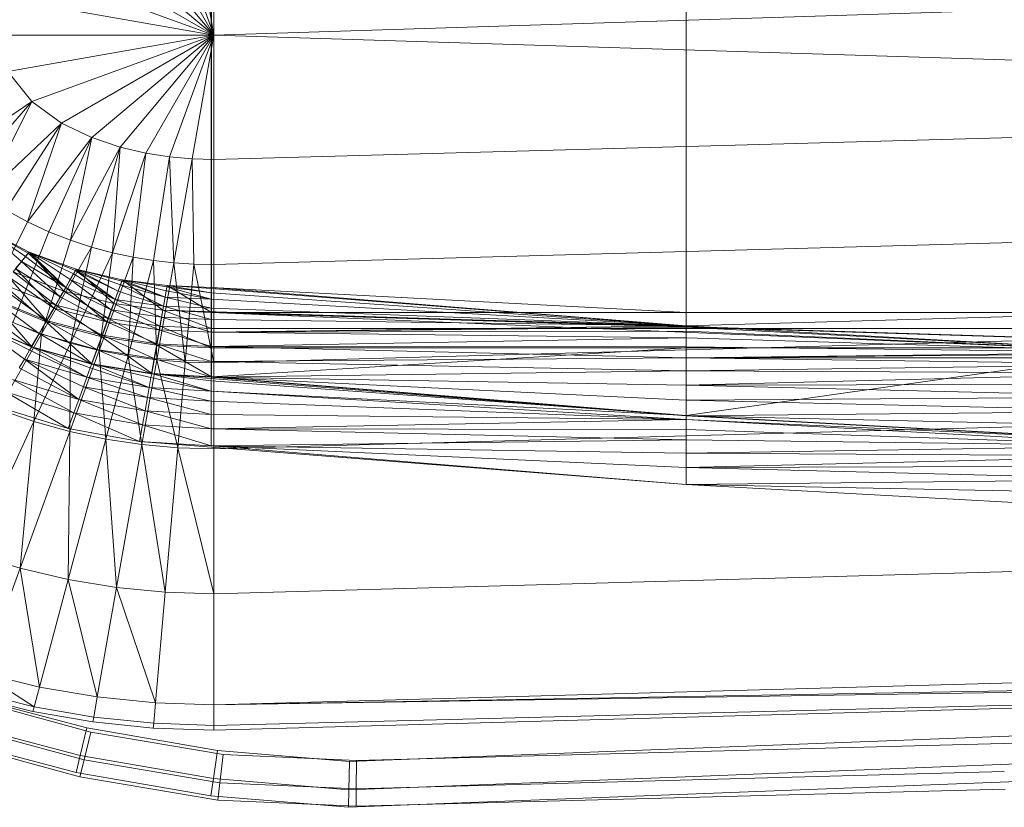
# Model space of a CAD drawing. Header units: metres. Extents: x 391.1 to 427.5, y 12.8 to 28.4.
# Tile 113 of 149: x 406.619 to 406.857, y 26.266 to 26.456. Entities that reach past the tile are written whole.
import ezdxf

# ---------------------------------------------------------------- set-up
doc = ezdxf.new("R2010")
doc.units = ezdxf.units.M
doc.layers.add('A-DETL-____-MBND', color=7, linetype='Continuous', lineweight=18)

# ---------------------------------------------------------------- blocks, each defined once
blk = doc.blocks.new('Family - Inodor PA-152140-03_TEL_P0A')
at = {"layer": 'A-DETL-____-MBND', "color": 253, "true_color": 0xaaaaaa}
for p, q in [((0.21593, 0.13288), (0.21593, 0.26697)), ((0.21593, 0.26697), (0.21593, 0.13288)), ((0.33082, 0.26697), (0.33082, 0.13288)), ((0.33082, 0.26697), (0.33082, 0.13288)), ((0.33082, 0.26697), (0.33082, 0.13288)), ((0.33082, 0.26697), (0.33082, 0.13288)), ((0.21587, 0.2609), (0.21587, 0.13894)), ((0.21587, 0.2609), (0.21587, 0.13894)), ((0.21652, 0.19991), (0.20581, 0.22933)), ((0.21652, 0.19991), (0.21124, 0.22982)), ((0.21652, 0.22997), (0.21652, 0.19991)), ((0.21652, 0.19991), (0.19381, 0.22697)), ((0.21652, 0.19991), (0.20005, 0.22843)), ((0.21652, 0.19991), (0.18699, 0.22469)), ((0.21652, 0.19991), (0.17968, 0.22118)), ((0.21652, 0.19991), (0.17244, 0.21596)), ((0.7262, 0.2159), (0.21652, 0.19991)), ((0.21652, 0.19991), (0.16667, 0.2087)), ((0.21652, 0.19991), (0.16439, 0.19991)), ((0.21652, 0.19991), (0.16667, 0.19112)), ((0.21652, 0.19991), (0.17244, 0.18387)), ((0.21652, 0.19991), (0.17968, 0.17865)), ((0.21652, 0.19991), (0.18699, 0.17514)), ((0.21652, 0.19991), (0.19381, 0.17286)), ((0.21652, 0.19991), (0.20005, 0.17139)), ((0.21652, 0.19991), (0.20581, 0.1705)), ((0.21652, 0.19991), (0.21124, 0.17001)), ((0.7262, 0.18393), (0.21652, 0.19991)), ((0.21652, 0.16986), (0.21652, 0.19991)), ((0.17244, 0.18387), (0.16667, 0.19112)), ((0.17244, 0.18387), (0.15155, 0.16962)), ((0.17244, 0.18387), (0.15617, 0.16507)), ((0.1611, 0.16111), (0.17244, 0.18387)), ((0.17968, 0.17865), (0.17244, 0.18387)), ((0.7262, 0.18393), (0.21652, 0.16986)), ((0.17968, 0.17865), (0.1611, 0.16111)), ((0.17968, 0.17865), (0.16621, 0.1577)), ((0.1714, 0.1548), (0.17968, 0.17865)), ((0.18699, 0.17514), (0.17968, 0.17865)), ((0.18699, 0.17514), (0.1714, 0.1548)), ((0.18699, 0.17514), (0.17661, 0.15235)), ((0.18179, 0.15031), (0.18699, 0.17514)), ((0.19381, 0.17286), (0.18699, 0.17514)), ((0.19381, 0.17286), (0.18179, 0.15031)), ((0.19381, 0.17286), (0.18692, 0.14864)), ((0.19198, 0.14729), (0.19381, 0.17286)), ((0.20005, 0.17139), (0.19381, 0.17286)), ((0.20005, 0.17139), (0.19198, 0.14729)), ((0.19698, 0.14623), (0.20005, 0.17139)), ((0.20581, 0.1705), (0.20005, 0.17139)), ((0.20581, 0.1705), (0.20192, 0.14543)), ((0.21124, 0.17001), (0.20581, 0.1705)), ((0.20681, 0.14488), (0.20581, 0.1705)), ((0.21124, 0.17001), (0.20681, 0.14488)), ((0.21652, 0.16986), (0.21124, 0.17001)), ((0.21167, 0.14455), (0.21124, 0.17001)), ((0.21652, 0.14444), (0.21652, 0.16986)), ((0.1714, 0.1548), (0.16621, 0.1577)), ((0.7262, 0.15852), (0.21652, 0.14444)), ((0.16048, 0.15344), (0.1718, 0.14741)), ((0.16048, 0.15344), (0.1718, 0.14741)), ((0.16048, 0.15344), (0.1716, 0.14717)), ((0.16048, 0.15344), (0.1716, 0.14717)), ((0.16048, 0.15344), (0.17097, 0.14641)), ((0.16048, 0.15344), (0.17097, 0.14641)), ((0.16048, 0.15344), (0.16994, 0.14519)), ((0.16048, 0.15344), (0.16994, 0.14519)), ((0.1718, 0.14741), (0.16048, 0.15344)), ((0.16048, 0.15344), (0.1718, 0.14741)), ((0.16093, 0.13366), (0.1714, 0.1548)), ((0.17661, 0.15235), (0.1714, 0.1548)), ((0.16785, 0.13041), (0.17661, 0.15235)), ((0.17482, 0.12769), (0.18179, 0.15031)), ((0.18179, 0.15031), (0.17661, 0.15235)), ((0.18692, 0.14864), (0.18179, 0.15031)), ((0.18692, 0.14864), (0.17482, 0.12769)), ((0.1818, 0.12547), (0.18692, 0.14864)), ((0.19198, 0.14729), (0.18692, 0.14864)), ((0.1718, 0.14741), (0.16795, 0.14272)), ((0.1718, 0.14741), (0.16795, 0.14272)), ((0.17097, 0.14641), (0.16994, 0.14519)), ((0.17097, 0.14641), (0.16994, 0.14519)), ((0.1716, 0.14717), (0.17097, 0.14641)), ((0.1716, 0.14717), (0.17097, 0.14641)), ((0.18066, 0.13893), (0.17097, 0.14641)), ((0.17097, 0.14641), (0.18066, 0.13893)), ((0.1718, 0.14741), (0.1716, 0.14717)), ((0.1718, 0.14741), (0.1716, 0.14717)), ((0.18066, 0.13893), (0.1716, 0.14717)), ((0.1716, 0.14717), (0.18066, 0.13893)), ((0.1718, 0.14741), (0.18319, 0.14332)), ((0.1718, 0.14741), (0.18066, 0.13893)), ((0.1718, 0.14741), (0.18319, 0.14332)), ((0.1718, 0.14741), (0.18303, 0.14305)), ((0.1718, 0.14741), (0.18303, 0.14305)), ((0.1718, 0.14741), (0.18254, 0.1422)), ((0.1718, 0.14741), (0.18254, 0.1422)), ((0.1718, 0.14741), (0.18174, 0.14081)), ((0.1718, 0.14741), (0.18174, 0.14081)), ((0.1718, 0.14741), (0.18066, 0.13893)), ((0.18319, 0.14332), (0.1718, 0.14741)), ((0.1718, 0.14741), (0.18319, 0.14332)), ((0.1718, 0.14741), (0.18021, 0.13804)), ((0.1718, 0.14741), (0.18021, 0.13804)), ((0.19198, 0.14729), (0.1818, 0.12547)), ((0.18878, 0.1237), (0.19198, 0.14729)), ((0.19698, 0.14623), (0.18878, 0.1237)), ((0.19698, 0.14623), (0.19198, 0.14729)), ((0.19574, 0.12235), (0.19698, 0.14623)), ((0.20192, 0.14543), (0.19574, 0.12235)), ((0.20192, 0.14543), (0.19698, 0.14623)), ((0.20681, 0.14488), (0.20192, 0.14543)), ((0.20268, 0.12141), (0.20192, 0.14543)), ((0.16994, 0.14519), (0.16855, 0.14353)), ((0.16994, 0.14519), (0.16855, 0.14353)), ((0.17932, 0.13662), (0.16855, 0.14353)), ((0.16855, 0.14353), (0.17777, 0.13393)), ((0.16855, 0.14353), (0.17932, 0.13662)), ((0.16855, 0.14353), (0.17777, 0.13393)), ((0.18066, 0.13893), (0.16994, 0.14519)), ((0.16994, 0.14519), (0.17932, 0.13662)), ((0.16994, 0.14519), (0.18066, 0.13893)), ((0.16994, 0.14519), (0.17932, 0.13662)), ((0.18319, 0.14332), (0.18021, 0.13804)), ((0.18319, 0.14332), (0.18021, 0.13804)), ((0.18303, 0.14305), (0.18254, 0.1422)), ((0.18303, 0.14305), (0.18254, 0.1422)), ((0.18319, 0.14332), (0.18303, 0.14305)), ((0.18319, 0.14332), (0.18303, 0.14305)), ((0.19335, 0.13804), (0.18303, 0.14305)), ((0.18303, 0.14305), (0.1926, 0.136)), ((0.18303, 0.14305), (0.19335, 0.13804)), ((0.18303, 0.14305), (0.1926, 0.136)), ((0.19434, 0.14076), (0.18319, 0.14332)), ((0.18319, 0.14332), (0.19335, 0.13804)), ((0.18319, 0.14332), (0.19434, 0.14076)), ((0.18319, 0.14332), (0.19423, 0.14047)), ((0.18319, 0.14332), (0.19423, 0.14047)), ((0.18319, 0.14332), (0.19389, 0.13955)), ((0.18319, 0.14332), (0.19389, 0.13955)), ((0.18319, 0.14332), (0.19335, 0.13804)), ((0.19434, 0.14076), (0.18319, 0.14332)), ((0.18319, 0.14332), (0.19434, 0.14076)), ((0.18319, 0.14332), (0.19232, 0.13505)), ((0.18319, 0.14332), (0.19232, 0.13505)), ((0.20681, 0.14488), (0.20268, 0.12141)), ((0.21167, 0.14455), (0.20681, 0.14488)), ((0.2096, 0.12085), (0.20681, 0.14488)), ((0.21167, 0.14455), (0.2096, 0.12085)), ((0.21652, 0.14444), (0.21167, 0.14455)), ((0.21652, 0.12067), (0.21167, 0.14455)), ((0.21652, 0.14444), (0.21652, 0.12067)), ((0.17777, 0.13393), (0.16682, 0.14147)), ((0.16682, 0.14147), (0.17605, 0.13096)), ((0.16682, 0.14147), (0.17777, 0.13393)), ((0.16682, 0.14147), (0.17605, 0.13096)), ((0.18021, 0.13804), (0.16795, 0.14272)), ((0.16795, 0.14272), (0.17826, 0.13467)), ((0.16795, 0.14272), (0.18021, 0.13804)), ((0.16795, 0.14272), (0.17826, 0.13467)), ((0.18021, 0.13804), (0.16795, 0.14272)), ((0.18174, 0.14081), (0.18066, 0.13893)), ((0.18174, 0.14081), (0.18066, 0.13893)), ((0.18254, 0.1422), (0.18174, 0.14081)), ((0.18254, 0.1422), (0.18174, 0.14081)), ((0.1926, 0.136), (0.18174, 0.14081)), ((0.18174, 0.14081), (0.19169, 0.13349)), ((0.18174, 0.14081), (0.1926, 0.136)), ((0.18174, 0.14081), (0.19169, 0.13349)), ((0.1926, 0.136), (0.18254, 0.1422)), ((0.18254, 0.1422), (0.1926, 0.136)), ((0.19434, 0.14076), (0.19232, 0.13505)), ((0.19434, 0.14076), (0.19232, 0.13505)), ((0.19434, 0.14076), (0.19423, 0.14047)), ((0.19434, 0.14076), (0.19423, 0.14047)), ((0.20519, 0.13938), (0.19434, 0.14076)), ((0.19434, 0.14076), (0.20469, 0.13653)), ((0.19434, 0.14076), (0.20519, 0.13938)), ((0.19434, 0.14076), (0.20514, 0.13907)), ((0.19434, 0.14076), (0.20514, 0.13907)), ((0.19434, 0.14076), (0.20497, 0.13811)), ((0.19434, 0.14076), (0.20497, 0.13811)), ((0.19434, 0.14076), (0.20469, 0.13653)), ((0.20519, 0.13938), (0.19434, 0.14076)), ((0.19434, 0.14076), (0.20519, 0.13938)), ((0.19434, 0.14076), (0.2042, 0.1334)), ((0.19434, 0.14076), (0.2042, 0.1334)), ((0.17605, 0.13096), (0.16483, 0.1391)), ((0.16483, 0.1391), (0.17605, 0.13096)), ((0.17826, 0.13467), (0.16545, 0.13974)), ((0.16545, 0.13974), (0.17592, 0.13062)), ((0.16545, 0.13974), (0.17826, 0.13467)), ((0.16545, 0.13974), (0.17592, 0.13062)), ((0.18066, 0.13893), (0.17932, 0.13662)), ((0.18066, 0.13893), (0.17932, 0.13662)), ((0.19169, 0.13349), (0.18066, 0.13893)), ((0.18066, 0.13893), (0.19063, 0.13057)), ((0.18066, 0.13893), (0.19169, 0.13349)), ((0.18066, 0.13893), (0.19063, 0.13057)), ((0.19389, 0.13955), (0.19335, 0.13804)), ((0.19389, 0.13955), (0.19335, 0.13804)), ((0.19423, 0.14047), (0.19389, 0.13955)), ((0.19423, 0.14047), (0.19389, 0.13955)), ((0.20469, 0.13653), (0.19389, 0.13955)), ((0.19389, 0.13955), (0.20431, 0.13439)), ((0.19389, 0.13955), (0.20469, 0.13653)), ((0.19389, 0.13955), (0.20431, 0.13439)), ((0.20469, 0.13653), (0.19423, 0.14047)), ((0.19423, 0.14047), (0.20469, 0.13653)), ((0.20519, 0.13938), (0.2042, 0.1334)), ((0.20519, 0.13938), (0.2042, 0.1334)), ((0.20514, 0.13907), (0.20497, 0.13811)), ((0.20514, 0.13907), (0.20497, 0.13811)), ((0.20519, 0.13938), (0.20514, 0.13907)), ((0.20519, 0.13938), (0.20514, 0.13907)), ((0.21587, 0.13765), (0.20514, 0.13907)), ((0.20514, 0.13907), (0.21587, 0.13605)), ((0.20514, 0.13907), (0.21587, 0.13765)), ((0.20514, 0.13907), (0.21587, 0.13605)), ((0.21587, 0.13894), (0.20519, 0.13938)), ((0.20519, 0.13938), (0.21587, 0.13765)), ((0.20519, 0.13938), (0.21587, 0.13894)), ((0.20519, 0.13938), (0.21587, 0.13863)), ((0.20519, 0.13938), (0.21587, 0.13863)), ((0.20519, 0.13938), (0.21587, 0.13765)), ((0.20519, 0.13938), (0.21587, 0.13894)), ((0.20519, 0.13938), (0.21587, 0.13894)), ((0.20519, 0.13938), (0.21593, 0.13288)), ((0.20519, 0.13938), (0.21593, 0.13288)), ((0.33082, 0.1296), (0.21587, 0.13894)), ((0.21587, 0.13894), (0.33082, 0.13288)), ((0.21593, 0.13288), (0.21587, 0.13894)), ((0.21587, 0.13894), (0.33082, 0.13288)), ((0.33082, 0.1296), (0.21587, 0.13894)), ((0.21587, 0.13894), (0.21587, 0.13863)), ((0.21587, 0.13894), (0.33082, 0.1296)), ((0.21587, 0.13894), (0.21587, 0.13863)), ((0.21587, 0.13894), (0.33082, 0.13288)), ((0.21587, 0.13894), (0.21593, 0.13288)), ((0.21587, 0.13894), (0.33082, 0.13288)), ((0.21587, 0.13894), (0.21593, 0.13288)), ((0.21587, 0.13863), (0.21587, 0.13765)), ((0.33082, 0.1296), (0.21587, 0.13863)), ((0.21587, 0.13863), (0.33082, 0.1296)), ((0.21587, 0.13863), (0.21587, 0.13765)), ((0.17592, 0.13062), (0.16244, 0.13616)), ((0.16244, 0.13616), (0.17243, 0.12458)), ((0.16244, 0.13616), (0.17592, 0.13062)), ((0.16244, 0.13616), (0.17243, 0.12458)), ((0.17605, 0.13096), (0.16263, 0.13647)), ((0.16263, 0.13647), (0.17422, 0.12779)), ((0.16263, 0.13647), (0.17605, 0.13096)), ((0.16263, 0.13647), (0.17422, 0.12779)), ((0.17932, 0.13662), (0.17777, 0.13393)), ((0.17932, 0.13662), (0.17777, 0.13393)), ((0.18021, 0.13804), (0.17826, 0.13467)), ((0.18021, 0.13804), (0.17826, 0.13467)), ((0.19063, 0.13057), (0.17932, 0.13662)), ((0.17932, 0.13662), (0.19063, 0.13057)), ((0.19232, 0.13505), (0.18021, 0.13804)), ((0.18021, 0.13804), (0.19232, 0.13505)), ((0.18021, 0.13804), (0.19099, 0.13139)), ((0.18021, 0.13804), (0.19099, 0.13139)), ((0.19232, 0.13505), (0.18021, 0.13804)), ((0.1926, 0.136), (0.19169, 0.13349)), ((0.1926, 0.136), (0.19169, 0.13349)), ((0.19335, 0.13804), (0.1926, 0.136)), ((0.19335, 0.13804), (0.1926, 0.136)), ((0.20431, 0.13439), (0.1926, 0.136)), ((0.1926, 0.136), (0.20431, 0.13439)), ((0.1926, 0.136), (0.20385, 0.13176)), ((0.1926, 0.136), (0.20385, 0.13176)), ((0.20431, 0.13439), (0.19335, 0.13804)), ((0.19335, 0.13804), (0.20431, 0.13439)), ((0.20469, 0.13653), (0.20431, 0.13439)), ((0.20469, 0.13653), (0.20431, 0.13439)), ((0.20497, 0.13811), (0.20469, 0.13653)), ((0.20497, 0.13811), (0.20469, 0.13653)), ((0.21587, 0.13605), (0.20469, 0.13653)), ((0.20469, 0.13653), (0.21587, 0.13605)), ((0.20469, 0.13653), (0.21587, 0.13388)), ((0.20469, 0.13653), (0.21587, 0.13388)), ((0.21587, 0.13605), (0.20497, 0.13811)), ((0.20497, 0.13811), (0.21587, 0.13605)), ((0.21587, 0.13765), (0.21587, 0.13605)), ((0.33082, 0.1296), (0.21587, 0.13765)), ((0.21587, 0.13765), (0.33082, 0.1296)), ((0.21587, 0.13765), (0.21587, 0.13605)), ((0.33082, 0.1296), (0.21587, 0.13605)), ((0.21587, 0.13605), (0.21587, 0.13388)), ((0.21587, 0.13605), (0.33082, 0.1296)), ((0.21587, 0.13605), (0.21587, 0.13388)), ((0.17422, 0.12779), (0.16028, 0.13367)), ((0.16028, 0.13367), (0.17234, 0.12452)), ((0.16028, 0.13367), (0.17422, 0.12779)), ((0.16028, 0.13367), (0.17234, 0.12452)), ((0.17826, 0.13467), (0.17592, 0.13062)), ((0.17826, 0.13467), (0.17592, 0.13062)), ((0.17777, 0.13393), (0.17605, 0.13096)), ((0.17777, 0.13393), (0.17605, 0.13096)), ((0.19063, 0.13057), (0.17777, 0.13393)), ((0.17777, 0.13393), (0.18945, 0.12735)), ((0.17777, 0.13393), (0.19063, 0.13057)), ((0.17777, 0.13393), (0.18945, 0.12735)), ((0.19099, 0.13139), (0.17826, 0.13467)), ((0.17826, 0.13467), (0.19099, 0.13139)), ((0.17826, 0.13467), (0.18939, 0.127)), ((0.17826, 0.13467), (0.18939, 0.127)), ((0.19169, 0.13349), (0.19063, 0.13057)), ((0.19169, 0.13349), (0.19063, 0.13057)), ((0.19232, 0.13505), (0.19099, 0.13139)), ((0.19232, 0.13505), (0.19099, 0.13139)), ((0.20385, 0.13176), (0.19169, 0.13349)), ((0.19169, 0.13349), (0.20385, 0.13176)), ((0.19169, 0.13349), (0.20331, 0.1287)), ((0.19169, 0.13349), (0.20331, 0.1287)), ((0.2042, 0.1334), (0.19232, 0.13505)), ((0.19232, 0.13505), (0.2042, 0.1334)), ((0.19232, 0.13505), (0.20352, 0.12956)), ((0.19232, 0.13505), (0.20352, 0.12956)), ((0.2042, 0.1334), (0.19232, 0.13505)), ((0.20431, 0.13439), (0.20385, 0.13176)), ((0.20431, 0.13439), (0.20385, 0.13176)), ((0.21587, 0.13388), (0.20431, 0.13439)), ((0.20431, 0.13439), (0.21587, 0.13388)), ((0.20431, 0.13439), (0.21587, 0.1312)), ((0.20431, 0.13439), (0.21587, 0.1312)), ((0.33082, 0.1296), (0.21587, 0.13388)), ((0.21587, 0.13388), (0.21587, 0.1312)), ((0.21587, 0.13388), (0.33082, 0.1296)), ((0.21587, 0.13388), (0.21587, 0.1312)), ((0.7262, 0.13475), (0.21652, 0.12067)), ((0.19099, 0.13139), (0.18939, 0.127)), ((0.19099, 0.13139), (0.18939, 0.127)), ((0.20352, 0.12956), (0.19099, 0.13139)), ((0.19099, 0.13139), (0.20352, 0.12956)), ((0.19099, 0.13139), (0.20271, 0.12496)), ((0.19099, 0.13139), (0.20271, 0.12496)), ((0.20385, 0.13176), (0.20331, 0.1287)), ((0.20385, 0.13176), (0.20331, 0.1287)), ((0.2042, 0.1334), (0.20352, 0.12956)), ((0.2042, 0.1334), (0.20352, 0.12956)), ((0.21587, 0.1312), (0.20385, 0.13176)), ((0.20385, 0.13176), (0.21587, 0.1312)), ((0.20385, 0.13176), (0.21587, 0.1281)), ((0.20385, 0.13176), (0.21587, 0.1281)), ((0.21593, 0.13288), (0.2042, 0.1334)), ((0.2042, 0.1334), (0.21593, 0.13288)), ((0.2042, 0.1334), (0.21593, 0.12899)), ((0.2042, 0.1334), (0.21593, 0.12899)), ((0.21593, 0.13288), (0.2042, 0.1334)), ((0.2042, 0.1334), (0.21593, 0.13288)), ((0.2042, 0.1334), (0.7256, 0.11726)), ((0.7262, 0.11723), (0.2042, 0.1334)), ((0.2042, 0.1334), (0.7256, 0.11726)), ((0.33082, 0.1296), (0.21587, 0.1312)), ((0.21587, 0.1312), (0.21587, 0.1281)), ((0.21587, 0.1312), (0.33082, 0.1296)), ((0.21587, 0.1312), (0.21587, 0.1281)), ((0.33082, 0.13288), (0.21593, 0.13288)), ((0.21593, 0.13288), (0.33082, 0.13288)), ((0.21593, 0.13288), (0.21593, 0.12899)), ((0.33082, 0.13288), (0.21593, 0.13288)), ((0.21593, 0.13288), (0.21593, 0.12899)), ((0.33082, 0.13288), (0.21593, 0.13288)), ((0.21593, 0.13288), (0.7256, 0.11726)), ((0.33082, 0.1296), (0.21593, 0.13288)), ((0.33082, 0.13288), (0.21593, 0.13288)), ((0.21593, 0.13288), (0.33082, 0.1296)), ((0.21593, 0.13288), (0.44571, 0.12326)), ((0.21593, 0.13288), (0.44571, 0.12326)), ((0.21593, 0.13288), (0.7256, 0.11726)), ((0.33082, 0.13288), (0.33082, 0.1296)), ((0.44571, 0.13288), (0.33082, 0.13288)), ((0.44571, 0.13288), (0.33082, 0.13288)), ((0.33082, 0.13288), (0.33082, 0.12899)), ((0.33082, 0.13288), (0.33082, 0.12899)), ((0.44571, 0.13288), (0.33082, 0.13288)), ((0.44571, 0.13288), (0.33082, 0.1296)), ((0.44571, 0.13288), (0.33082, 0.13288)), ((0.44571, 0.13288), (0.33082, 0.1296)), ((0.17234, 0.12452), (0.15785, 0.13078)), ((0.17243, 0.12458), (0.15796, 0.13081)), ((0.15796, 0.13081), (0.17243, 0.12458)), ((0.15796, 0.13081), (0.17189, 0.12374)), ((0.15796, 0.13081), (0.17189, 0.12374)), ((0.15796, 0.13081), (0.17066, 0.12161)), ((0.15796, 0.13081), (0.17066, 0.12161)), ((0.17482, 0.12769), (0.16785, 0.13041)), ((0.17592, 0.13062), (0.17243, 0.12458)), ((0.17592, 0.13062), (0.17243, 0.12458)), ((0.17605, 0.13096), (0.17422, 0.12779)), ((0.17605, 0.13096), (0.17422, 0.12779)), ((0.18939, 0.127), (0.17592, 0.13062)), ((0.17592, 0.13062), (0.18939, 0.127)), ((0.17592, 0.13062), (0.187, 0.12044)), ((0.17592, 0.13062), (0.187, 0.12044)), ((0.18945, 0.12735), (0.17605, 0.13096)), ((0.17605, 0.13096), (0.1882, 0.12391)), ((0.17605, 0.13096), (0.18945, 0.12735)), ((0.17605, 0.13096), (0.1882, 0.12391)), ((0.19063, 0.13057), (0.18945, 0.12735)), ((0.19063, 0.13057), (0.18945, 0.12735)), ((0.20331, 0.1287), (0.19063, 0.13057)), ((0.19063, 0.13057), (0.20331, 0.1287)), ((0.19063, 0.13057), (0.20272, 0.12532)), ((0.19063, 0.13057), (0.20272, 0.12532)), ((0.20352, 0.12956), (0.20271, 0.12496)), ((0.20352, 0.12956), (0.20271, 0.12496)), ((0.20331, 0.1287), (0.20272, 0.12532)), ((0.20331, 0.1287), (0.20272, 0.12532)), ((0.21587, 0.1281), (0.20331, 0.1287)), ((0.20331, 0.1287), (0.21587, 0.1281)), ((0.20331, 0.1287), (0.21587, 0.12467)), ((0.20331, 0.1287), (0.21587, 0.12467)), ((0.21593, 0.12899), (0.20352, 0.12956)), ((0.20352, 0.12956), (0.21593, 0.12899)), ((0.20352, 0.12956), (0.21593, 0.12431)), ((0.20352, 0.12956), (0.21593, 0.12431)), ((0.33082, 0.1296), (0.21587, 0.1281)), ((0.33082, 0.1296), (0.21587, 0.1281)), ((0.33082, 0.12929), (0.21587, 0.1281)), ((0.33082, 0.12929), (0.21587, 0.1281)), ((0.33082, 0.12899), (0.21593, 0.12899)), ((0.21593, 0.12899), (0.21593, 0.12431)), ((0.33082, 0.12899), (0.21593, 0.12899)), ((0.21593, 0.12899), (0.21593, 0.12431)), ((0.44571, 0.12326), (0.33082, 0.1296)), ((0.33082, 0.1296), (0.33082, 0.12929)), ((0.33082, 0.1296), (0.44571, 0.12326)), ((0.33082, 0.1296), (0.33082, 0.12929)), ((0.44571, 0.12326), (0.33082, 0.1296)), ((0.33082, 0.1296), (0.44571, 0.12326)), ((0.44571, 0.12326), (0.33082, 0.12929)), ((0.33082, 0.12929), (0.33082, 0.12831)), ((0.33082, 0.12929), (0.44571, 0.12326)), ((0.33082, 0.12929), (0.33082, 0.12831)), ((0.44571, 0.12899), (0.33082, 0.12899)), ((0.44571, 0.12899), (0.33082, 0.12899)), ((0.33082, 0.12899), (0.33082, 0.12431)), ((0.33082, 0.12899), (0.33082, 0.12431)), ((0.17482, 0.12769), (0.16433, 0.10952)), ((0.17422, 0.12779), (0.17234, 0.12452)), ((0.17422, 0.12779), (0.17234, 0.12452)), ((0.17296, 0.1065), (0.17482, 0.12769)), ((0.1882, 0.12391), (0.17422, 0.12779)), ((0.17422, 0.12779), (0.18691, 0.12037)), ((0.17422, 0.12779), (0.1882, 0.12391)), ((0.17422, 0.12779), (0.18691, 0.12037)), ((0.1818, 0.12547), (0.17482, 0.12769)), ((0.18939, 0.127), (0.187, 0.12044)), ((0.18939, 0.127), (0.187, 0.12044)), ((0.18945, 0.12735), (0.1882, 0.12391)), ((0.18945, 0.12735), (0.1882, 0.12391)), ((0.20271, 0.12496), (0.18939, 0.127)), ((0.18939, 0.127), (0.20271, 0.12496)), ((0.18939, 0.127), (0.2015, 0.11809)), ((0.18939, 0.127), (0.2015, 0.11809)), ((0.20272, 0.12532), (0.18945, 0.12735)), ((0.18945, 0.12735), (0.20272, 0.12532)), ((0.18945, 0.12735), (0.20208, 0.12172)), ((0.18945, 0.12735), (0.20208, 0.12172)), ((0.33082, 0.12831), (0.21587, 0.1281)), ((0.33082, 0.12831), (0.21587, 0.1281)), ((0.21587, 0.1281), (0.21587, 0.12467)), ((0.33082, 0.12671), (0.21587, 0.1281)), ((0.21587, 0.1281), (0.33082, 0.12671)), ((0.21587, 0.1281), (0.21587, 0.12467)), ((0.33082, 0.12671), (0.21587, 0.12467)), ((0.33082, 0.12671), (0.21587, 0.12467)), ((0.44571, 0.12326), (0.33082, 0.12831)), ((0.33082, 0.12831), (0.33082, 0.12671)), ((0.33082, 0.12831), (0.44571, 0.12326)), ((0.33082, 0.12831), (0.33082, 0.12671)), ((0.44571, 0.12326), (0.33082, 0.12671)), ((0.33082, 0.12671), (0.33082, 0.12454)), ((0.33082, 0.12671), (0.44571, 0.12326)), ((0.33082, 0.12671), (0.33082, 0.12454)), ((0.17243, 0.12458), (0.17189, 0.12374)), ((0.17243, 0.12458), (0.17189, 0.12374)), ((0.18691, 0.12037), (0.17234, 0.12452)), ((0.187, 0.12044), (0.17243, 0.12458)), ((0.17243, 0.12458), (0.18577, 0.11721)), ((0.17243, 0.12458), (0.187, 0.12044)), ((0.17243, 0.12458), (0.18661, 0.11952)), ((0.17243, 0.12458), (0.18661, 0.11952)), ((0.17243, 0.12458), (0.18577, 0.11721)), ((0.1818, 0.12547), (0.17296, 0.1065)), ((0.18164, 0.10408), (0.1818, 0.12547)), ((0.18878, 0.1237), (0.1818, 0.12547)), ((0.1882, 0.12391), (0.18691, 0.12037)), ((0.1882, 0.12391), (0.18691, 0.12037)), ((0.20208, 0.12172), (0.1882, 0.12391)), ((0.1882, 0.12391), (0.20208, 0.12172)), ((0.1882, 0.12391), (0.20142, 0.11801)), ((0.1882, 0.12391), (0.20142, 0.11801)), ((0.20271, 0.12496), (0.2015, 0.11809)), ((0.20271, 0.12496), (0.2015, 0.11809)), ((0.20272, 0.12532), (0.20208, 0.12172)), ((0.20272, 0.12532), (0.20208, 0.12172)), ((0.21593, 0.12431), (0.20271, 0.12496)), ((0.20271, 0.12496), (0.21593, 0.12431)), ((0.20271, 0.12496), (0.21593, 0.11733)), ((0.20271, 0.12496), (0.21593, 0.11733)), ((0.21587, 0.12467), (0.20272, 0.12532)), ((0.20272, 0.12532), (0.21587, 0.12467)), ((0.20272, 0.12532), (0.21587, 0.12101)), ((0.20272, 0.12532), (0.21587, 0.12101)), ((0.33082, 0.12454), (0.21587, 0.12467)), ((0.21587, 0.12467), (0.21587, 0.12101)), ((0.21587, 0.12467), (0.33082, 0.12454)), ((0.21587, 0.12467), (0.33082, 0.12186)), ((0.21587, 0.12467), (0.33082, 0.12186)), ((0.21587, 0.12467), (0.21587, 0.12101)), ((0.33082, 0.12431), (0.21593, 0.12431)), ((0.21593, 0.12431), (0.21593, 0.11733)), ((0.33082, 0.12431), (0.21593, 0.11733)), ((0.33082, 0.12431), (0.21593, 0.12431)), ((0.21593, 0.11733), (0.21593, 0.12431)), ((0.33082, 0.12431), (0.21593, 0.11733)), ((0.44571, 0.12326), (0.33082, 0.12454)), ((0.33082, 0.12454), (0.33082, 0.12186)), ((0.33082, 0.12454), (0.44571, 0.12326)), ((0.33082, 0.12454), (0.33082, 0.12186)), ((0.44571, 0.12431), (0.33082, 0.12431)), ((0.44571, 0.12431), (0.33082, 0.10799)), ((0.44571, 0.12431), (0.33082, 0.12431)), ((0.33082, 0.10799), (0.33082, 0.12431)), ((0.44571, 0.12431), (0.33082, 0.10799)), ((0.33082, 0.12431), (0.33082, 0.10799)), ((0.17066, 0.12161), (0.16944, 0.1195)), ((0.17066, 0.12161), (0.16944, 0.1195)), ((0.17189, 0.12374), (0.17066, 0.12161)), ((0.17189, 0.12374), (0.17066, 0.12161)), ((0.18577, 0.11721), (0.17066, 0.12161)), ((0.17066, 0.12161), (0.18381, 0.11184)), ((0.17066, 0.12161), (0.18577, 0.11721)), ((0.17066, 0.12161), (0.18494, 0.11492)), ((0.17066, 0.12161), (0.18494, 0.11492)), ((0.17066, 0.12161), (0.18381, 0.11184)), ((0.18577, 0.11721), (0.17189, 0.12374)), ((0.17189, 0.12374), (0.18577, 0.11721)), ((0.18878, 0.1237), (0.18164, 0.10408)), ((0.19574, 0.12235), (0.18878, 0.1237)), ((0.19035, 0.10224), (0.18878, 0.1237)), ((0.19574, 0.12235), (0.19035, 0.10224)), ((0.20268, 0.12141), (0.19574, 0.12235)), ((0.19907, 0.10094), (0.19574, 0.12235)), ((0.20208, 0.12172), (0.20142, 0.11801)), ((0.20208, 0.12172), (0.20142, 0.11801)), ((0.21587, 0.12101), (0.20208, 0.12172)), ((0.20208, 0.12172), (0.21587, 0.12101)), ((0.20208, 0.12172), (0.21587, 0.11724)), ((0.20208, 0.12172), (0.21587, 0.11724)), ((0.33082, 0.12186), (0.21587, 0.12101)), ((0.33082, 0.12186), (0.21587, 0.12101)), ((0.44571, 0.12326), (0.33082, 0.12186)), ((0.44571, 0.12326), (0.33082, 0.12186)), ((0.44571, 0.12295), (0.33082, 0.12186)), ((0.44571, 0.12295), (0.33082, 0.12186)), ((0.44571, 0.12197), (0.33082, 0.12186)), ((0.44571, 0.12197), (0.33082, 0.12186)), ((0.44571, 0.12037), (0.33082, 0.12186)), ((0.33082, 0.12186), (0.33082, 0.11876)), ((0.33082, 0.12186), (0.44571, 0.12037)), ((0.33082, 0.12186), (0.33082, 0.11876)), ((0.18381, 0.11184), (0.16944, 0.1195)), ((0.16944, 0.1195), (0.18381, 0.11184)), ((0.18661, 0.11952), (0.18577, 0.11721)), ((0.18661, 0.11952), (0.18577, 0.11721)), ((0.187, 0.12044), (0.18661, 0.11952)), ((0.187, 0.12044), (0.18661, 0.11952)), ((0.20085, 0.1147), (0.18661, 0.11952)), ((0.18661, 0.11952), (0.20085, 0.1147)), ((0.20142, 0.11801), (0.18691, 0.12037)), ((0.2015, 0.11809), (0.187, 0.12044)), ((0.187, 0.12044), (0.20085, 0.1147)), ((0.187, 0.12044), (0.2015, 0.11809)), ((0.187, 0.12044), (0.20127, 0.11712)), ((0.187, 0.12044), (0.20127, 0.11712)), ((0.187, 0.12044), (0.20085, 0.1147)), ((0.20268, 0.12141), (0.19907, 0.10094)), ((0.2096, 0.12085), (0.20268, 0.12141)), ((0.20779, 0.10017), (0.20268, 0.12141)), ((0.2096, 0.12085), (0.20779, 0.10017)), ((0.21652, 0.12067), (0.2096, 0.12085)), ((0.33082, 0.11876), (0.21587, 0.12101)), ((0.21587, 0.12101), (0.21587, 0.11724)), ((0.21587, 0.12101), (0.33082, 0.11876)), ((0.21587, 0.12101), (0.21587, 0.11724)), ((0.21652, 0.12067), (0.21652, 0.09991)), ((0.44571, 0.12037), (0.33082, 0.11876)), ((0.44571, 0.12037), (0.33082, 0.11876)), ((0.18577, 0.11721), (0.18494, 0.11492)), ((0.18577, 0.11721), (0.18494, 0.11492)), ((0.20085, 0.1147), (0.18577, 0.11721)), ((0.18577, 0.11721), (0.20042, 0.1123)), ((0.18577, 0.11721), (0.20085, 0.1147)), ((0.18577, 0.11721), (0.20042, 0.1123)), ((0.20127, 0.11712), (0.20085, 0.1147)), ((0.20127, 0.11712), (0.20085, 0.1147)), ((0.2015, 0.11809), (0.20127, 0.11712)), ((0.2015, 0.11809), (0.20127, 0.11712)), ((0.21587, 0.11388), (0.20127, 0.11712)), ((0.20127, 0.11712), (0.21587, 0.11388)), ((0.21587, 0.11724), (0.20142, 0.11801)), ((0.20142, 0.11801), (0.21587, 0.11724)), ((0.20142, 0.11801), (0.33082, 0.1079)), ((0.21593, 0.11733), (0.2015, 0.11809)), ((0.2015, 0.11809), (0.21593, 0.11733)), ((0.2015, 0.11809), (0.21587, 0.11634)), ((0.2015, 0.11809), (0.21587, 0.11388)), ((0.2015, 0.11809), (0.21587, 0.11634)), ((0.2015, 0.11809), (0.21587, 0.11388)), ((0.33082, 0.11876), (0.21587, 0.11724)), ((0.33082, 0.11876), (0.21587, 0.11724)), ((0.21593, 0.11733), (0.21587, 0.11634)), ((0.21593, 0.11733), (0.21587, 0.11634)), ((0.33082, 0.11533), (0.21587, 0.11724)), ((0.21587, 0.11724), (0.33082, 0.1079)), ((0.21587, 0.11724), (0.33082, 0.11533)), ((0.21587, 0.11724), (0.33082, 0.11167)), ((0.21587, 0.11724), (0.33082, 0.11167)), ((0.21587, 0.11724), (0.33082, 0.1079)), ((0.33082, 0.10799), (0.21593, 0.11733)), ((0.21593, 0.11733), (0.33082, 0.10799)), ((0.44571, 0.11819), (0.33082, 0.11876)), ((0.33082, 0.11876), (0.44571, 0.11819)), ((0.33082, 0.11876), (0.33082, 0.11533)), ((0.33082, 0.11876), (0.33082, 0.11533)), ((0.44571, 0.11819), (0.33082, 0.11533)), ((0.44571, 0.11819), (0.33082, 0.11533)), ((0.18381, 0.11184), (0.1678, 0.11666)), ((0.1678, 0.11666), (0.18265, 0.10863)), ((0.1678, 0.11666), (0.18381, 0.11184)), ((0.1678, 0.11666), (0.18265, 0.10863)), ((0.18494, 0.11492), (0.18381, 0.11184)), ((0.18494, 0.11492), (0.18381, 0.11184)), ((0.20042, 0.1123), (0.18494, 0.11492)), ((0.18494, 0.11492), (0.20042, 0.1123)), ((0.18494, 0.11492), (0.19985, 0.10907)), ((0.18494, 0.11492), (0.19985, 0.10907)), ((0.20085, 0.1147), (0.20042, 0.1123)), ((0.20085, 0.1147), (0.20042, 0.1123)), ((0.21587, 0.11388), (0.20085, 0.1147)), ((0.20085, 0.1147), (0.21587, 0.11388)), ((0.20085, 0.1147), (0.21587, 0.11145)), ((0.20085, 0.1147), (0.21587, 0.11145)), ((0.21587, 0.11634), (0.21587, 0.11388)), ((0.33082, 0.10799), (0.21587, 0.11634)), ((0.21587, 0.11634), (0.33082, 0.10799)), ((0.21587, 0.11634), (0.21587, 0.11388)), ((0.44571, 0.11552), (0.33082, 0.11533)), ((0.44571, 0.11552), (0.33082, 0.11533)), ((0.33082, 0.11533), (0.33082, 0.11167)), ((0.44571, 0.11242), (0.33082, 0.11533)), ((0.33082, 0.11533), (0.44571, 0.11242)), ((0.33082, 0.11533), (0.33082, 0.11167)), ((0.18265, 0.10863), (0.16609, 0.1137)), ((0.16609, 0.1137), (0.18124, 0.10478)), ((0.16609, 0.1137), (0.18265, 0.10863)), ((0.16609, 0.1137), (0.18124, 0.10478)), ((0.20042, 0.1123), (0.19985, 0.10907)), ((0.20042, 0.1123), (0.19985, 0.10907)), ((0.21587, 0.11145), (0.20042, 0.1123)), ((0.20042, 0.1123), (0.21587, 0.11145)), ((0.20042, 0.1123), (0.21587, 0.10817)), ((0.20042, 0.1123), (0.21587, 0.10817)), ((0.33082, 0.10799), (0.21587, 0.11388)), ((0.21587, 0.11388), (0.21587, 0.11145)), ((0.21587, 0.11388), (0.33077, 0.10699)), ((0.21587, 0.11388), (0.21587, 0.11145)), ((0.21587, 0.11388), (0.33082, 0.10799)), ((0.21587, 0.11388), (0.33077, 0.10699)), ((0.7262, 0.11399), (0.21652, 0.09991)), ((0.44571, 0.11242), (0.33082, 0.11167)), ((0.44571, 0.11242), (0.33082, 0.11167)), ((0.18124, 0.10478), (0.16404, 0.11016)), ((0.18381, 0.11184), (0.18265, 0.10863)), ((0.18381, 0.11184), (0.18265, 0.10863)), ((0.19985, 0.10907), (0.18381, 0.11184)), ((0.18381, 0.11184), (0.19985, 0.10907)), ((0.18381, 0.11184), (0.19926, 0.1057)), ((0.18381, 0.11184), (0.19926, 0.1057)), ((0.33077, 0.10699), (0.21587, 0.11145)), ((0.21587, 0.11145), (0.21587, 0.10817)), ((0.21587, 0.11145), (0.33077, 0.10699)), ((0.21587, 0.11145), (0.21587, 0.10817)), ((0.33082, 0.11167), (0.33082, 0.1079)), ((0.44571, 0.10898), (0.33082, 0.11167)), ((0.33082, 0.11167), (0.44571, 0.10898)), ((0.33082, 0.11167), (0.33082, 0.1079)), ((0.17296, 0.1065), (0.16433, 0.10952)), ((0.18265, 0.10863), (0.18124, 0.10478)), ((0.18265, 0.10863), (0.18124, 0.10478)), ((0.19926, 0.1057), (0.18265, 0.10863)), ((0.18265, 0.10863), (0.19926, 0.1057)), ((0.18265, 0.10863), (0.19854, 0.10167)), ((0.18265, 0.10863), (0.19854, 0.10167)), ((0.19985, 0.10907), (0.19926, 0.1057)), ((0.19985, 0.10907), (0.19926, 0.1057)), ((0.21587, 0.10817), (0.19985, 0.10907)), ((0.19985, 0.10907), (0.21587, 0.10817)), ((0.19985, 0.10907), (0.21587, 0.10475)), ((0.19985, 0.10907), (0.21587, 0.10475)), ((0.33077, 0.10699), (0.21587, 0.10817)), ((0.21587, 0.10817), (0.21587, 0.10475)), ((0.21587, 0.10817), (0.33077, 0.10699)), ((0.21587, 0.10817), (0.21587, 0.10475)), ((0.33082, 0.10799), (0.33077, 0.10699)), ((0.33082, 0.10799), (0.33077, 0.10699)), ((0.44571, 0.10898), (0.33082, 0.1079)), ((0.44571, 0.10898), (0.33082, 0.1079)), ((0.44572, 0.10165), (0.33082, 0.10799)), ((0.33082, 0.10799), (0.44572, 0.10165)), ((0.44571, 0.10533), (0.33082, 0.1079)), ((0.33082, 0.1079), (0.44571, 0.10533)), ((0.33082, 0.1079), (0.44571, 0.10156)), ((0.17296, 0.1065), (0.15807, 0.07457)), ((0.16961, 0.07104), (0.17296, 0.1065)), ((0.18164, 0.10408), (0.17296, 0.1065)), ((0.19926, 0.1057), (0.19854, 0.10167)), ((0.19926, 0.1057), (0.19854, 0.10167)), ((0.21587, 0.10475), (0.19926, 0.1057)), ((0.19926, 0.1057), (0.21587, 0.10475)), ((0.19926, 0.1057), (0.21587, 0.10065)), ((0.19926, 0.1057), (0.21587, 0.10065)), ((0.33077, 0.10699), (0.21587, 0.10475)), ((0.33077, 0.10699), (0.21587, 0.10475)), ((0.44572, 0.10165), (0.33077, 0.10699)), ((0.33077, 0.10699), (0.33077, 0.10454)), ((0.33077, 0.10699), (0.44566, 0.10065)), ((0.33077, 0.10699), (0.33077, 0.10454)), ((0.33077, 0.10699), (0.44572, 0.10165)), ((0.33077, 0.10699), (0.44566, 0.10065)), ((0.18164, 0.10408), (0.16961, 0.07104)), ((0.19854, 0.10167), (0.18124, 0.10478)), ((0.18126, 0.06833), (0.18164, 0.10408)), ((0.19035, 0.10224), (0.18164, 0.10408)), ((0.33077, 0.10454), (0.21587, 0.10475)), ((0.21587, 0.10475), (0.21587, 0.10065)), ((0.21587, 0.10475), (0.33077, 0.10454)), ((0.21587, 0.10475), (0.33077, 0.1021)), ((0.21587, 0.10475), (0.33077, 0.1021)), ((0.21587, 0.10475), (0.21587, 0.10065)), ((0.44566, 0.10065), (0.33077, 0.10454)), ((0.33077, 0.10454), (0.33077, 0.1021)), ((0.33077, 0.10454), (0.44566, 0.10065)), ((0.33077, 0.10454), (0.33077, 0.1021)), ((0.19035, 0.10224), (0.18126, 0.06833)), ((0.19907, 0.10094), (0.19035, 0.10224)), ((0.19298, 0.06641), (0.19035, 0.10224)), ((0.19907, 0.10094), (0.19298, 0.06641)), ((0.21587, 0.10065), (0.19854, 0.10167)), ((0.19854, 0.10167), (0.21587, 0.10065)), ((0.19854, 0.10167), (0.33076, 0.09131)), ((0.20779, 0.10017), (0.19907, 0.10094)), ((0.20474, 0.06526), (0.19907, 0.10094)), ((0.20779, 0.10017), (0.20474, 0.06526)), ((0.21652, 0.09991), (0.20779, 0.10017)), ((0.21652, 0.06488), (0.20779, 0.10017)), ((0.33077, 0.1021), (0.21587, 0.10065)), ((0.33077, 0.1021), (0.21587, 0.10065)), ((0.33077, 0.09882), (0.21587, 0.10065)), ((0.21587, 0.10065), (0.33076, 0.09131)), ((0.21587, 0.10065), (0.33077, 0.09882)), ((0.21587, 0.10065), (0.33077, 0.0954)), ((0.21587, 0.10065), (0.33077, 0.0954)), ((0.21587, 0.10065), (0.33076, 0.09131)), ((0.44566, 0.10065), (0.33077, 0.1021)), ((0.33077, 0.1021), (0.33077, 0.09882)), ((0.33077, 0.1021), (0.44566, 0.10065)), ((0.33077, 0.1021), (0.33077, 0.09882)), ((0.44566, 0.10065), (0.33077, 0.09882)), ((0.44566, 0.10065), (0.33077, 0.09882)), ((0.21652, 0.09991), (0.21652, 0.06488)), ((0.33077, 0.09882), (0.33077, 0.0954)), ((0.44566, 0.0982), (0.33077, 0.09882)), ((0.33077, 0.09882), (0.44566, 0.0982)), ((0.33077, 0.09882), (0.33077, 0.0954)), ((0.44566, 0.0982), (0.33077, 0.0954)), ((0.44566, 0.0982), (0.33077, 0.0954)), ((0.33077, 0.0954), (0.33076, 0.09131)), ((0.33077, 0.0954), (0.33076, 0.09131)), ((0.44566, 0.09576), (0.33077, 0.0954)), ((0.44566, 0.09576), (0.33077, 0.0954)), ((0.44566, 0.09248), (0.33077, 0.0954)), ((0.33077, 0.0954), (0.44566, 0.09248)), ((0.44566, 0.09248), (0.33076, 0.09131)), ((0.44566, 0.09248), (0.33076, 0.09131)), ((0.44566, 0.08906), (0.33076, 0.09131)), ((0.33076, 0.09131), (0.44566, 0.08906)), ((0.33076, 0.09131), (0.44566, 0.08497)), ((0.7262, 0.07896), (0.21652, 0.06488)), ((0.16961, 0.07104), (0.15807, 0.07457)), ((0.16961, 0.07104), (0.16039, 0.04571)), ((0.18126, 0.06833), (0.16961, 0.07104)), ((0.17429, 0.04232), (0.16961, 0.07104)), ((0.18126, 0.06833), (0.17429, 0.04232)), ((0.19298, 0.06641), (0.18126, 0.06833)), ((0.1883, 0.03991), (0.18126, 0.06833)), ((0.19298, 0.06641), (0.1883, 0.03991)), ((0.20474, 0.06526), (0.19298, 0.06641)), ((0.20239, 0.03847), (0.19298, 0.06641)), ((0.20474, 0.06526), (0.20239, 0.03847)), ((0.21652, 0.06488), (0.20474, 0.06526)), ((0.21652, 0.06488), (0.21652, 0.03799)), ((0.7262, 0.05207), (0.21652, 0.03799)), ((0.17429, 0.04232), (0.16039, 0.04571)), ((0.17301, 0.03754), (0.16039, 0.04571)), ((0.7262, 0.04712), (0.21652, 0.03799)), ((0.7262, 0.04594), (0.21652, 0.03799)), ((0.7262, 0.04594), (0.21652, 0.03305)), ((0.7262, 0.04594), (0.21652, 0.03186)), ((0.15485, 0.04061), (0.18578, 0.03244)), ((0.15485, 0.04061), (0.18578, 0.03244)), ((0.18578, 0.03244), (0.15485, 0.04061)), ((0.15485, 0.04061), (0.18578, 0.03244)), ((0.17301, 0.03754), (0.1587, 0.04106)), ((0.17429, 0.04232), (0.17301, 0.03754)), ((0.1883, 0.03991), (0.17429, 0.04232)), ((0.15553, 0.03989), (0.18674, 0.03138)), ((0.15553, 0.03989), (0.18674, 0.03138)), ((0.1727, 0.03639), (0.1583, 0.03995)), ((0.1883, 0.03991), (0.18745, 0.03504)), ((0.20239, 0.03847), (0.1883, 0.03991)), ((0.20239, 0.03847), (0.20196, 0.03354)), ((0.21652, 0.03799), (0.20239, 0.03847)), ((0.17301, 0.03754), (0.1727, 0.03639)), ((0.18724, 0.03387), (0.1727, 0.03639)), ((0.18745, 0.03504), (0.17301, 0.03754)), ((0.21652, 0.03305), (0.21652, 0.03799)), ((0.40749, 0.0287), (0.72691, 0.03582)), ((0.40749, 0.0287), (0.72691, 0.03582)), ((0.18417, 0.02577), (0.15261, 0.0341)), ((0.18417, 0.02577), (0.15261, 0.0341)), ((0.15326, 0.0334), (0.18512, 0.02471)), ((0.15326, 0.0334), (0.18512, 0.02471)), ((0.18745, 0.03504), (0.18724, 0.03387)), ((0.20186, 0.03236), (0.18724, 0.03387)), ((0.20196, 0.03354), (0.18745, 0.03504)), ((0.20196, 0.03354), (0.20186, 0.03236)), ((0.21652, 0.03305), (0.20196, 0.03354)), ((0.18417, 0.02577), (0.18578, 0.03244)), ((0.18578, 0.03244), (0.18417, 0.02577)), ((0.18512, 0.02471), (0.18674, 0.03138)), ((0.18674, 0.03138), (0.18512, 0.02471)), ((0.18578, 0.03244), (0.21736, 0.027)), ((0.18578, 0.03244), (0.21736, 0.027)), ((0.21736, 0.027), (0.18578, 0.03244)), ((0.18578, 0.03244), (0.21736, 0.027)), ((0.18674, 0.03138), (0.21873, 0.02599)), ((0.18674, 0.03138), (0.21873, 0.02599)), ((0.21652, 0.03186), (0.20186, 0.03236)), ((0.21652, 0.03186), (0.21652, 0.03305)), ((0.31375, 0.02678), (0.44025, 0.03169)), ((0.31375, 0.02678), (0.44025, 0.03169)), ((0.44025, 0.03169), (0.31375, 0.02678)), ((0.31375, 0.02678), (0.44025, 0.03169)), ((0.18317, 0.02165), (0.15122, 0.03008)), ((0.18317, 0.02165), (0.15122, 0.03008)), ((0.15186, 0.02938), (0.18411, 0.02059)), ((0.15186, 0.02938), (0.18411, 0.02059)), ((0.25103, 0.02458), (0.40749, 0.0287)), ((0.25103, 0.02458), (0.40749, 0.0287)), ((0.2164, 0.02022), (0.21736, 0.027)), ((0.21736, 0.027), (0.2164, 0.02022)), ((0.21736, 0.027), (0.24933, 0.02433)), ((0.21736, 0.027), (0.24933, 0.02433)), ((0.24933, 0.02433), (0.21736, 0.027)), ((0.21736, 0.027), (0.24933, 0.02433)), ((0.24933, 0.02433), (0.31375, 0.02678)), ((0.24933, 0.02433), (0.31375, 0.02678)), ((0.31375, 0.02678), (0.24933, 0.02433)), ((0.24933, 0.02433), (0.31375, 0.02678)), ((0.18317, 0.02165), (0.18417, 0.02577)), ((0.18417, 0.02577), (0.18317, 0.02165)), ((0.18411, 0.02059), (0.18512, 0.02471)), ((0.18512, 0.02471), (0.18411, 0.02059)), ((0.2164, 0.02022), (0.18417, 0.02577)), ((0.2164, 0.02022), (0.18417, 0.02577)), ((0.18512, 0.02471), (0.21793, 0.01918)), ((0.18512, 0.02471), (0.21793, 0.01918)), ((0.21793, 0.01918), (0.21873, 0.02599)), ((0.21873, 0.02599), (0.21793, 0.01918)), ((0.21873, 0.02599), (0.25103, 0.02458)), ((0.21873, 0.02599), (0.25103, 0.02458)), ((0.24916, 0.01748), (0.24933, 0.02433)), ((0.24933, 0.02433), (0.24916, 0.01748)), ((0.25097, 0.01774), (0.25103, 0.02458)), ((0.25103, 0.02458), (0.25097, 0.01774)), ((0.44054, 0.02486), (0.31404, 0.01995)), ((0.44054, 0.02486), (0.31404, 0.01995)), ((0.2158, 0.01602), (0.18317, 0.02165)), ((0.2158, 0.01602), (0.18317, 0.02165)), ((0.25097, 0.01774), (0.40776, 0.02187)), ((0.25097, 0.01774), (0.40776, 0.02187)), ((0.18411, 0.02059), (0.21744, 0.01497)), ((0.18411, 0.02059), (0.21744, 0.01497)), ((0.2158, 0.01602), (0.2164, 0.02022)), ((0.2164, 0.02022), (0.2158, 0.01602)), ((0.24916, 0.01748), (0.2164, 0.02022)), ((0.24916, 0.01748), (0.2164, 0.02022)), ((0.21744, 0.01497), (0.21793, 0.01918)), ((0.21793, 0.01918), (0.21744, 0.01497)), ((0.21793, 0.01918), (0.25097, 0.01774)), ((0.21793, 0.01918), (0.25097, 0.01774)), ((0.31404, 0.01995), (0.24916, 0.01748)), ((0.31404, 0.01995), (0.24916, 0.01748)), ((0.44073, 0.02064), (0.31422, 0.01573)), ((0.44073, 0.02064), (0.31422, 0.01573)), ((0.24905, 0.01324), (0.24916, 0.01748)), ((0.24916, 0.01748), (0.24905, 0.01324)), ((0.25093, 0.01351), (0.25097, 0.01774)), ((0.25097, 0.01774), (0.25093, 0.01351)), ((0.25093, 0.01351), (0.40793, 0.01764)), ((0.25093, 0.01351), (0.40793, 0.01764)), ((0.24905, 0.01324), (0.2158, 0.01602)), ((0.24905, 0.01324), (0.2158, 0.01602)), ((0.21744, 0.01497), (0.25093, 0.01351)), ((0.21744, 0.01497), (0.25093, 0.01351)), ((0.31422, 0.01573), (0.24905, 0.01324)), ((0.31422, 0.01573), (0.24905, 0.01324))]:
    blk.add_line(p, q, dxfattribs=at)
blk = doc.blocks.new('LONDR55-XX_ZZ-ARQ-CAA-M3D-Londres55_ifc-1-03_TEL_P0A')
at = {"layer": 'A-DETL-____-MBND', "color": 253, "lineweight": 18, "true_color": 0xaaaaaa}
blk.add_blockref('Family - Inodor PA-152140-03_TEL_P0A', (406.44946, 26.25274), dxfattribs=at)

msp = doc.modelspace()

# ---------------------------------------------------------------- block references
at = {"lineweight": 5}
msp.add_blockref('LONDR55-XX_ZZ-ARQ-CAA-M3D-Londres55_ifc-1-03_TEL_P0A', (0, 0), dxfattribs=at)

doc.saveas('drawing.dxf')
